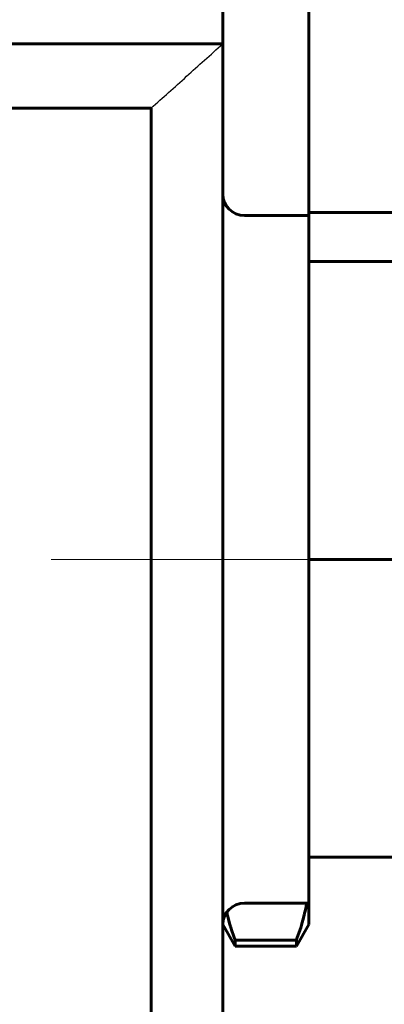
# Model space of a CAD drawing. Header units: millimetres. Extents: x 0 to 297, y 0 to 420.
# Tile 26 of 33: x 102.08 to 106.33, y 308.75 to 320.2. Entities that reach past the tile are written whole.
import ezdxf

# ---------------------------------------------------------------- set-up
doc = ezdxf.new("R2010")
doc.units = ezdxf.units.MM
for name, pattern in [('K5LT-1', [0]), ('K5LT_AXLED', [12, 7.5, -1.5, 1.5, -1.5]), ('K5LT_BASIC', [0])]:
    doc.linetypes.add(name, pattern=pattern)
doc.layers.add('Системный слой (1)', color=7, linetype='Continuous', true_color=0x6c6c6c)

# ---------------------------------------------------------------- blocks, each defined once
blk = doc.blocks.new('U100')
at = {"layer": 'Системный слой (1)', "color": 143, "linetype": 'K5LT_BASIC', "lineweight": 60, "true_color": 0x33acca}
for p, q in [((105.419, 309.881), (105.426, 309.925)), ((105.386, 309.738), (105.398, 309.787)), ((105.398, 309.787), (105.399, 309.79)), ((105.399, 309.79), (105.401, 309.796)), ((105.401, 309.796), (105.403, 309.808)), ((105.403, 309.808), (105.409, 309.833)), ((105.409, 309.833), (105.419, 309.881)), ((105.365, 309.664), (105.372, 309.689)), ((105.372, 309.689), (105.386, 309.738)), ((105.306, 309.495), (105.357, 309.639)), ((105.357, 309.639), (105.358, 309.642)), ((105.358, 309.642), (105.359, 309.645)), ((105.359, 309.645), (105.361, 309.652)), ((105.361, 309.652), (105.365, 309.664))]:
    blk.add_line(p, q, dxfattribs=at)
blk = doc.blocks.new('U101')
at = {"layer": 'Системный слой (1)', "color": 143, "linetype": 'K5LT_BASIC', "lineweight": 60, "true_color": 0x33acca}
for p, q in [((104.496, 309.816), (104.496, 309.818)), ((104.5, 309.8), (104.496, 309.816)), ((104.502, 309.792), (104.5, 309.8)), ((104.503, 309.788), (104.502, 309.792)), ((104.503, 309.786), (104.503, 309.788)), ((104.515, 309.738), (104.503, 309.786)), ((104.529, 309.689), (104.515, 309.738)), ((104.537, 309.664), (104.529, 309.689)), ((104.54, 309.652), (104.537, 309.664)), ((104.542, 309.645), (104.54, 309.652)), ((104.543, 309.642), (104.542, 309.645)), ((104.556, 309.603), (104.543, 309.642)), ((104.595, 309.495), (104.556, 309.603))]:
    blk.add_line(p, q, dxfattribs=at)

msp = doc.modelspace()

# ---------------------------------------------------------------- linework, layer by layer
at = {"layer": 'Системный слой (1)', "color": 143, "linetype": 'K5LT_BASIC', "lineweight": 60, "true_color": 0x33acca}
for p, q in [((104.4507, 319.9245), (104.4507, 329.4038)), ((105.4507, 321.4245), (105.4507, 317.9604)), ((90.4667, 319.9245), (104.4507, 319.9245)), ((104.4507, 319.9245), (104.4507, 283.4245)), ((89.4196, 319.1745), (103.6143, 319.1745)), ((103.6143, 319.1745), (103.6143, 284.1745)), ((104.7007, 317.9245), (105.4507, 317.9245)), ((105.4507, 317.9604), (107.9507, 317.9604)), ((105.4507, 317.9604), (105.4507, 317.9245)), ((105.4507, 317.9245), (105.4507, 317.3886)), ((105.4507, 317.3886), (105.4507, 313.9245)), ((105.4507, 317.3886), (107.9507, 317.3886)), ((105.4507, 313.9245), (106.9507, 313.9245)), ((105.4507, 313.9245), (105.4507, 310.4604)), ((105.4507, 310.4604), (105.4507, 309.9245)), ((105.4507, 310.4604), (107.9507, 310.4604)), ((104.7007, 309.9245), (105.4507, 309.9245)), ((105.4507, 309.9245), (105.4507, 309.6745)), ((104.4507, 309.6745), (104.5951, 309.4245)), ((105.4507, 309.6745), (105.3064, 309.4245)), ((104.5951, 309.4949), (104.5951, 309.4245)), ((105.3064, 309.4949), (104.5951, 309.4949)), ((105.3064, 309.4949), (105.3064, 309.4245)), ((105.3064, 309.4245), (104.5951, 309.4245))]:
    msp.add_line(p, q, dxfattribs=at)
at = {"layer": 'Системный слой (1)', "color": 30, "linetype": 'K5LT_AXLED', "lineweight": 18, "true_color": 0xff8000}
msp.add_line((107.4507, 313.9245), (102.4507, 313.9245), dxfattribs=at)
at = {"layer": 'Системный слой (1)', "color": 143, "linetype": 'K5LT_BASIC', "lineweight": 60, "true_color": 0x33acca}
for centre, start, end in [((104.7007, 318.1745), 180, 270), ((104.7007, 309.6745), 90, 180)]:
    msp.add_arc(centre, 0.25, start, end, dxfattribs=at)
at = {"layer": 'Системный слой (1)', "color": 7, "linetype": 'K5LT-1'}
msp.add_open_spline([(103.6143, 319.1745), (103.6826, 319.2355), (103.8206, 319.3589), (104.0277, 319.5445), (104.2382, 319.7334), (104.3791, 319.8601), (104.4507, 319.9245)], degree=3, knots=[0, 0, 0, 0, 4.8902011, 9.8829402, 14.8530545, 20, 20, 20, 20], dxfattribs=at)

# ---------------------------------------------------------------- block references
at = {"layer": 'Системный слой (1)'}
for name in ['U100', 'U101']:
    msp.add_blockref(name, (0, 0), dxfattribs=at)

doc.saveas('drawing.dxf')
